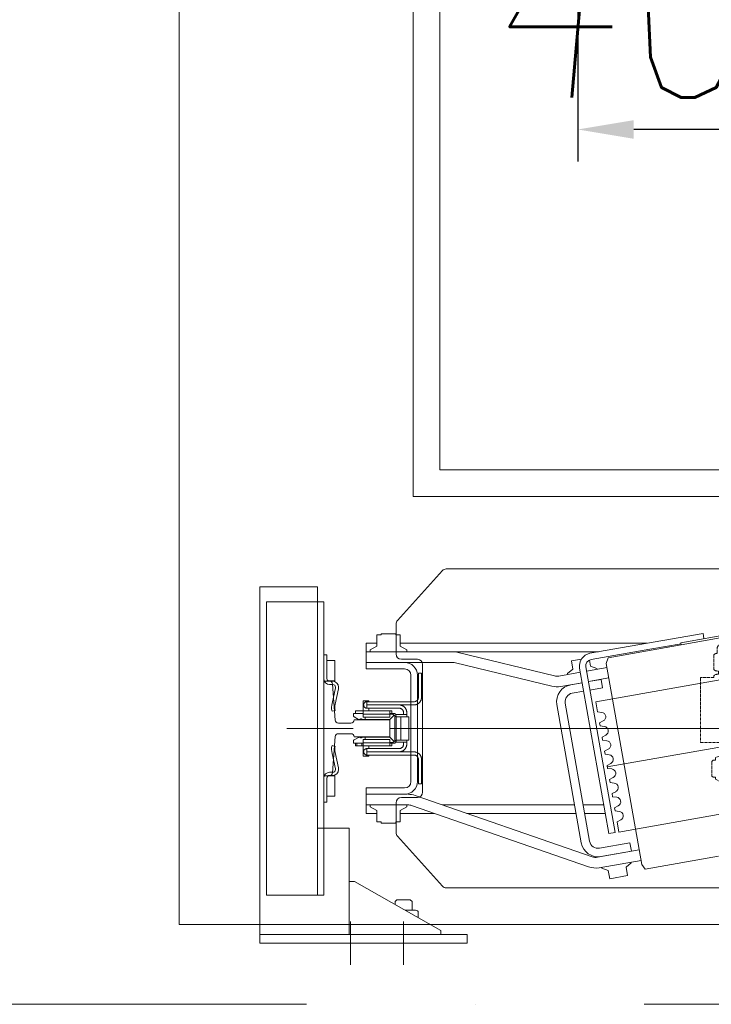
# Model space of a CAD drawing. Header units: millimetres. Extents: x 213386 to 459888, y 74252 to 208052.
# Tile 122 of 256: x 387727 to 388377, y 157332 to 158258. Entities that reach past the tile are written whole.
import ezdxf

# ---------------------------------------------------------------- set-up
doc = ezdxf.new("R2010")
doc.units = ezdxf.units.MM
doc.linetypes.add('ACAD_ISO02W100', pattern=[15, 12, -3])
doc.linetypes.add('ČERCHOVANÁ', pattern=[25.4, 12.7, -6.35, 0, -6.35])
doc.layers.get('Defpoints').update_dxf_attribs({"color": 255, "lineweight": 0})
for name, color, linetype, lineweight in [('DASH_25', 255, 'ACAD_ISO02W100', 0), ('NOVÁ TENKÁ', 255, 'Continuous', 0), ('OSY', 255, 'Continuous', 0), ('ŽB', 255, 'Continuous', 0)]:
    doc.layers.add(name, color=color, linetype=linetype, lineweight=lineweight)
doc.layers.add('DIM_COMP_AUX', color=255, linetype='Continuous', lineweight=0, plot=False)
doc.styles.add('ROMANS', font='romans.shx', dxfattribs={"width": 0.75, "oblique": 5, "height": 200})
doc.dimstyles.new('KONE_mm', dxfattribs={"dimscale": 15, "dimtxt": 3.5, "dimasz": 3.5, "dimexe": 2, "dimexo": 0, "dimgap": 2, "dimtad": 1, "dimdec": 0, "dimrnd": 0.01, "dimzin": 0, "dimdsep": 46, "dimtxsty": 'ROMANS', "dimsah": 1, "dimcen": 0, "dimclrd": 256, "dimclre": 256, "dimclrt": 256, "dimadec": 1, "dimazin": 3, "dimtfac": 1, "dimtdec": 0, "dimtmove": 0, "dimatfit": 3, "dimfxl": 1, "dimtolj": 1, "dimtzin": 0, "dimarcsym": 0})

# ---------------------------------------------------------------- blocks, each defined once
blk = doc.blocks.new('MX20_Planview')
at = {"layer": 'DASH_25', "ltscale": 0.25}
for p, q in [((58.22, 667.01), (58.22, 679.77)), ((58.22, 679.77), (119.22, 679.77)), ((119.22, 679.77), (119.22, 626.77)), ((36.62, 667.01), (50.86, 667.01)), ((56.36, 667.01), (58.22, 667.01)), ((136, 667.74), (137.2, 668.94)), ((136, 665.71), (136, 667.74)), ((137.2, 668.94), (150.8, 668.94)), ((150.8, 668.94), (152, 667.74)), ((152, 667.74), (152, 665.71)), ((26.94, 659.85), (26.94, 646.69)), ((35.42, 664.05), (31.14, 664.05)), ((55.16, 662.65), (52.06, 662.65)), ((130.14, 660.67), (132, 661.74)), ((130.14, 648.02), (130.14, 660.67)), ((132, 661.74), (133.59, 665.71)), ((133.59, 665.71), (136, 665.71)), ((152, 665.71), (153.61, 665.71)), ((153.61, 665.71), (156, 661.74)), ((156, 661.74), (157.86, 660.67)), ((157.86, 660.67), (157.86, 648.02)), ((207.3, 664.74), (213.81, 664.77)), ((209.91, 640.94), (207.3, 664.74)), ((216.81, 637.28), (213.81, 664.77)), ((35.42, 642.49), (31.14, 642.49)), ((36.62, 639.53), (50.86, 639.53)), ((55.16, 643.89), (52.06, 643.89)), ((56.36, 639.53), (58.22, 639.53)), ((58.22, 626.77), (58.22, 639.53)), ((122, 646.94), (121.5, 646.44)), ((121.5, 646.44), (121.5, 641.44)), ((121.5, 641.44), (122, 640.94)), ((132, 646.94), (122, 646.94)), ((122, 640.94), (122.65, 640.94)), ((122.65, 640.94), (122.58, 640.94)), ((122.65, 630.94), (122.65, 640.94)), ((132, 646.94), (130.14, 648.02)), ((157.86, 648.02), (156, 646.94)), ((156, 646.94), (166, 646.94)), ((166, 646.94), (166.5, 646.44)), ((166.5, 641.44), (166, 640.94)), ((209.91, 640.94), (166, 640.94)), ((166.5, 646.44), (166.5, 641.44)), ((121.39, 630.94), (121.2, 622.63)), ((121.39, 630.94), (122.65, 630.94)), ((122.65, 630.94), (122.58, 630.94)), ((240.03, 600.58), (216.81, 637.28)), ((85.01, 626.77), (58.22, 626.77)), ((85.01, 626.77), (85.01, 608.94)), ((115.71, 626.77), (115.71, 611.82)), ((119.22, 626.77), (115.71, 626.77)), ((42, 608.94), (85.01, 608.94)), ((42, 608.94), (42, 601.25)), ((27.95, 548.94), (29.08, 581.31)), ((260.05, 548.94), (258.92, 581.31)), ((260.05, 548.94), (258.92, 581.31)), ((26.5, 548.94), (27.95, 548.94)), ((26.5, 543.5), (26.5, 548.94)), ((261.5, 548.94), (260.05, 548.94)), ((261.5, 548.94), (260.05, 548.94)), ((261.5, 543.5), (261.5, 548.94)), ((14.25, 543.5), (26.5, 543.5)), ((14.25, 493.5), (14.25, 543.5)), ((261.5, 543.5), (268, 543.5)), ((268, -543.5), (268, 543.5)), ((14.25, 493.5), (35.1, 492.94)), ((35.1, 476.71), (35.1, 492.94)), ((47.1, 476.21), (35.6, 476.21)), ((47.1, 473.21), (47.1, 476.21)), ((50.02, 473.21), (47.1, 473.21)), ((50.02, 473.21), (50.02, 471.22)), ((13.84, 423.43), (-37.67, 379.54)), ((-55.94, 233.58), (-55.94, 345.96)), ((-27.63, 164), (-52.19, 216.67)), ((-30.54, 163.5), (-30.54, 151.5)), ((-27.63, 164), (-30.04, 164)), ((-22.54, 161.5), (-22.54, 161.5)), ((-30.04, 151), (-22.54, 151)), ((-22.54, 153.5), (-22.54, 153.5)), ((-22.54, 151), (-22.54, 149)), ((-22.54, 149), (-21.79, 149)), ((-20.94, 99.71), (-20.94, 140.78)), ((-20.94, 101.71), (-20.94, 99.71)), ((-10.94, 89.71), (0, 89.71)), ((0, -89.71), (0, 89.71)), ((-10.94, -89.71), (0, -89.71)), ((-20.94, -101.71), (-20.94, -99.71)), ((-20.94, -99.71), (-20.94, -140.78)), ((-30.54, -163.5), (-30.54, -151.5)), ((-30.04, -151), (-22.54, -151)), ((-22.54, -149), (-21.79, -149)), ((-22.54, -151), (-22.54, -149)), ((-27.63, -164), (-52.19, -216.67)), ((-27.63, -164), (-30.04, -164)), ((-55.94, -233.58), (-55.94, -345.96)), ((13.84, -423.43), (-37.67, -379.54)), ((50.02, -473.21), (50.02, -471.22)), ((35.02, -492.94), (35.02, -476.71)), ((35.52, -476.21), (47.02, -476.21)), ((47.02, -473.21), (50.02, -473.21)), ((47.02, -473.21), (47.02, -476.21)), ((14.25, -493.5), (35.02, -492.94)), ((14.25, -543.5), (14.25, -493.5)), ((14.25, -543.5), (26.5, -543.5)), ((26.5, -543.5), (26.5, -548.94)), ((261.5, -543.5), (261.5, -548.94)), ((261.5, -543.5), (268, -543.5)), ((26.5, -548.94), (27.95, -548.94)), ((27.95, -548.94), (29.08, -581.31)), ((260.05, -548.94), (258.92, -581.31)), ((260.05, -548.94), (258.92, -581.31)), ((261.5, -548.94), (260.05, -548.94)), ((261.5, -548.94), (260.05, -548.94)), ((42, -608.94), (42, -601.25)), ((245.12, -599.63), (238.07, -601.92)), ((42, -608.94), (85.01, -608.94)), ((85.01, -613.07), (85.01, -608.94)), ((85.01, -626.77), (85.01, -608.94)), ((236, -627.94), (236, -604.77)), ((238.04, -601.93), (238.04, -601.93)), ((58.22, -626.77), (58.22, -639.53)), ((85.01, -626.77), (58.22, -626.77)), ((121.3, -626.77), (119.22, -626.77)), ((119.22, -679.77), (119.22, -626.77)), ((121.39, -630.94), (121.3, -626.77)), ((224, -625.92), (217.44, -636.29)), ((236, -627.94), (226, -627.94)), ((236, -627.94), (226, -627.94)), ((122.58, -630.94), (121.39, -630.94)), ((122.58, -630.94), (122.58, -640.94)), ((26.94, -646.69), (26.94, -659.85)), ((35.42, -642.49), (31.14, -642.49)), ((36.62, -639.53), (50.86, -639.53)), ((55.16, -643.89), (52.06, -643.89)), ((56.36, -639.53), (58.22, -639.53)), ((121.5, -641.44), (122, -640.94)), ((121.5, -646.44), (121.5, -641.44)), ((122, -646.94), (121.5, -646.44)), ((122.58, -640.94), (122, -640.94)), ((132, -646.94), (122, -646.94)), ((132, -646.94), (130.14, -648.02)), ((132, -646.94), (130.14, -648.02)), ((132, -646.94), (130.14, -648.02)), ((132, -646.94), (130.14, -648.02)), ((132, -646.94), (130.14, -648.02)), ((132, -646.94), (130.14, -648.02)), ((132, -646.94), (130.14, -648.02)), ((130.14, -648.02), (130.14, -660.67)), ((130.14, -648.02), (130.14, -660.67)), ((130.14, -648.02), (130.14, -660.67)), ((130.14, -648.02), (130.14, -660.67)), ((130.14, -648.02), (130.14, -660.67)), ((130.14, -648.02), (130.14, -660.67)), ((130.14, -648.02), (130.14, -660.67)), ((157.86, -648.02), (156, -646.94)), ((156, -646.94), (165.65, -646.94)), ((157.86, -648.02), (156, -646.94)), ((157.86, -648.02), (156, -646.94)), ((157.86, -648.02), (156, -646.94)), ((157.86, -648.02), (156, -646.94)), ((157.86, -660.67), (157.86, -648.02)), ((157.86, -660.67), (157.86, -648.02)), ((157.86, -660.67), (157.86, -648.02)), ((157.86, -660.67), (157.86, -648.02)), ((157.86, -660.67), (157.86, -648.02)), ((166.5, -641.44), (166, -640.94)), ((208.99, -640.94), (166, -640.94)), ((166, -646.94), (166.5, -646.44)), ((166.5, -646.44), (166.5, -641.44)), ((35.42, -664.05), (31.14, -664.05)), ((55.16, -662.65), (52.06, -662.65)), ((130.14, -660.67), (132, -661.74)), ((130.14, -660.67), (132, -661.74)), ((130.14, -660.67), (132, -661.74)), ((130.14, -660.67), (132, -661.74)), ((130.14, -660.67), (132, -661.74)), ((130.14, -660.67), (132, -661.74)), ((130.14, -660.67), (132, -661.74)), ((132, -661.74), (133.59, -665.71)), ((132, -661.74), (133.59, -665.71)), ((132, -661.74), (133.59, -665.71)), ((132, -661.74), (133.59, -665.71)), ((132, -661.74), (133.59, -665.71)), ((132, -661.74), (133.59, -665.71)), ((132, -661.74), (133.59, -665.71)), ((133.59, -665.71), (136, -665.71)), ((133.59, -665.71), (136, -665.71)), ((133.59, -665.71), (136, -665.71)), ((133.59, -665.71), (136, -665.71)), ((133.59, -665.71), (136, -665.71)), ((133.59, -665.71), (136, -665.71)), ((133.59, -665.71), (136, -665.71)), ((136, -665.71), (136, -667.74)), ((136, -665.71), (136, -667.74)), ((136, -665.71), (136, -667.74)), ((136, -665.71), (136, -667.74)), ((136, -665.71), (136, -667.74)), ((136, -665.71), (136, -667.74)), ((152, -665.71), (153.61, -665.71)), ((152, -667.74), (152, -665.71)), ((152, -667.74), (152, -665.71)), ((152, -667.74), (152, -665.71)), ((152, -667.74), (152, -665.71)), ((152, -667.74), (152, -665.71)), ((152, -665.71), (153.61, -665.71)), ((152, -665.71), (153.61, -665.71)), ((152, -665.71), (153.61, -665.71)), ((152, -665.71), (153.61, -665.71)), ((153.61, -665.71), (156, -661.74)), ((153.61, -665.71), (156, -661.74)), ((153.61, -665.71), (156, -661.74)), ((153.61, -665.71), (156, -661.74)), ((153.61, -665.71), (156, -661.74)), ((156, -661.74), (157.86, -660.67)), ((156, -661.74), (157.86, -660.67)), ((156, -661.74), (157.86, -660.67)), ((156, -661.74), (157.86, -660.67)), ((156, -661.74), (157.86, -660.67)), ((36.62, -667.01), (50.86, -667.01)), ((56.36, -667.01), (58.22, -667.01)), ((58.22, -667.01), (58.22, -679.77)), ((136, -667.74), (137.2, -668.94)), ((136, -667.74), (137.2, -668.94)), ((136, -667.74), (137.2, -668.94)), ((136, -667.74), (137.2, -668.94)), ((136, -667.74), (137.2, -668.94)), ((136, -667.74), (137.2, -668.94)), ((137.2, -668.94), (150.8, -668.94)), ((137.2, -668.94), (150.8, -668.94)), ((137.2, -668.94), (150.8, -668.94)), ((137.2, -668.94), (150.8, -668.94)), ((137.2, -668.94), (150.8, -668.94)), ((137.2, -668.94), (139.4, -668.94)), ((150.8, -668.94), (152, -667.74)), ((150.8, -668.94), (152, -667.74)), ((150.8, -668.94), (152, -667.74)), ((150.8, -668.94), (152, -667.74)), ((150.8, -668.94), (152, -667.74)), ((58.22, -679.77), (119.22, -679.77))]:
    blk.add_line(p, q, dxfattribs=at)
for centre, radius, start, end in [((40.59, 663.58), 5.25, 139.11761, 174.81528), ((46.89, 663.58), 5.25, 349.84147, 40.88239), ((60.33, 663.58), 5.25, 139.11761, 190.15853), ((31.14, 659.85), 4.2, 90, 180), ((31.14, 646.69), 4.2, 180, 270), ((40.59, 642.97), 5.25, 185.18472, 220.88239), ((46.89, 642.97), 5.25, 319.11761, 10.15853), ((60.33, 642.97), 5.25, 169.84147, 220.88239), ((107.21, 622.94), 14, 307.39164, 360), ((49.07, 580.61), 20, 117.19865, 178), ((39, 601.25), 3, 288.03429, 360), ((238.93, 580.61), 20, 2, 86.84122), ((35.6, 476.71), 0.5, 180, 270), ((-77.38, 530.07), 140.33, 310.54203, 335.20761), ((-15.94, 345.96), 40, 122.89816, 180), ((-15.94, 233.58), 40, 180, 205), ((-30.04, 163.5), 0.5, 90, 180), ((-30.04, 151.5), 0.5, 180, 270), ((-60.94, 140.78), 40, 0, 11.85223), ((-10.94, 99.71), 10, 180, 270), ((-10.94, -99.71), 10, 90, 180), ((-60.94, -140.78), 40, 348.14777, 0), ((-30.04, -151.5), 0.5, 90, 180), ((-30.04, -163.5), 0.5, 180, 270), ((-15.94, -233.58), 40, 155, 180), ((-15.94, -345.96), 40, 180, 237.10184), ((-77.38, -530.07), 140.33, 24.79239, 49.45797), ((35.52, -476.71), 0.5, 90, 180), ((49.07, -580.61), 20, 182, 242.80135), ((238.93, -580.61), 20, 288.03429, 358), ((238.93, -580.61), 20, 288.03429, 358), ((39, -601.25), 3, 360, 71.96571), ((239, -604.77), 3, 108.03429, 180), ((226, -625.94), 2, 179.41992, 270), ((208.99, -630.94), 10, 270, 327.68631), ((31.14, -646.69), 4.2, 90, 180), ((40.59, -642.97), 5.25, 139.11761, 174.81528), ((46.89, -642.97), 5.25, 349.84147, 40.88239), ((60.33, -642.97), 5.25, 139.11761, 190.15853), ((31.14, -659.85), 4.2, 180, 270), ((40.59, -663.58), 5.25, 185.18472, 220.88239), ((46.89, -663.58), 5.25, 319.11761, 10.15853), ((60.33, -663.58), 5.25, 169.84147, 220.88239)]:
    blk.add_arc(centre, radius, start, end, dxfattribs=at)
blk = doc.blocks.new('*D978')
at = {"layer": 'Defpoints', "color": 0, "transparency": 16777216}
for p in [(-429.76, 1725), (-300, 1725), (-300, 1325)]:
    blk.add_point(p, dxfattribs=at)
at = {"layer": 'DIM_COMP_AUX', "lineweight": -2, "transparency": 16777216}
for p, q in [((-300, 1725), (-459.76, 1725)), ((-429.76, 1377.5), (-429.76, 1672.5)), ((-300, 1325), (-459.76, 1325))]:
    blk.add_line(p, q, dxfattribs=at)
at = {"layer": 'DIM_COMP_AUX', "transparency": 16777216}
for points in [[(-421.01, 1672.5), (-438.51, 1672.5), (-429.76, 1725)], [(-421.01, 1377.5), (-438.51, 1377.5), (-429.76, 1325)]]:
    blk.add_solid(points, dxfattribs=at)
at = {"layer": 'DIM_COMP_AUX', "transparency": 16777216, "insert": (-299.76, 1525), "char_height": 200, "attachment_point": 5, "rotation": 270, "style": 'ROMANS'}
blk.add_mtext('\\A1;400.0', dxfattribs=at)
blk = doc.blocks.new('10020_Elevator_0')
at = {"layer": 'NOVÁ TENKÁ'}
for p, q in [((-1195, 2024), (-1195, 1829)), ((-1195, 2024), (-1187, 2024)), ((-1187, 2024), (-1187, 1940)), ((-1187, 2024), (-860, 2024)), ((-1187, 2024), (-1187, 1884)), ((-860, 2018), (-860, 2024)), ((-873.99, 2018), (-1149.99, 2018)), ((-1149.99, 2018), (-1149.99, 1964)), ((-873.99, 1964), (-873.99, 2018)), ((-860, 2018), (-860, 1970)), ((-993, 1936.41), (-993, 1998.61)), ((-873.99, 1970), (-1149.99, 1970)), ((-873.99, 1964), (-1149.99, 1964)), ((-1087, 1940), (-1087, 1970)), ((-860, 1970), (-1087, 1970)), ((-923.99, 1970), (-1071.99, 1970)), ((-1062.24, 1961), (-1062.24, 1964)), ((-923.74, 1961), (-923.74, 1964)), ((-1062.24, 1961), (-1039.74, 1961)), ((-1039.74, 1961), (-1056.74, 1961)), ((-1056.74, 1961), (-1056.74, 1953.58)), ((-1037.74, 1953.58), (-1037.74, 1960)), ((-1037.24, 1958.5), (-1037.24, 1955.5)), ((-1034.24, 1958.5), (-1034.24, 1955.5)), ((-1031.01, 1953.11), (-1016.53, 1956.16)), ((-1009.24, 1956.24), (-1009.92, 1953.31)), ((-976.74, 1956.24), (-976.07, 1953.31)), ((-954.97, 1953.11), (-969.45, 1956.16)), ((-951.74, 1958.5), (-951.74, 1955.5)), ((-948.74, 1958.5), (-948.74, 1955.5)), ((-948.24, 1953.58), (-948.24, 1960)), ((-923.74, 1961), (-946.24, 1961)), ((-946.24, 1961), (-929.24, 1961)), ((-929.24, 1961), (-929.24, 1953.58)), ((-1056.74, 1953.58), (-1047.24, 1953.58)), ((-1047.24, 1953.58), (-1037.74, 1953.58)), ((-1030.14, 1950.24), (-1015.66, 1953.29)), ((-955.85, 1950.24), (-970.33, 1953.29)), ((-938.74, 1953.58), (-948.24, 1953.58)), ((-929.24, 1953.58), (-938.74, 1953.58)), ((-1174.62, 1939), (-1215.38, 1939)), ((-1187, 1940), (-1137, 1940)), ((-1137, 1940), (-1087, 1940)), ((-1137, 1935), (-1137, 1939.81)), ((-1137, 1935), (-1183, 1854)), ((-1065, 1924), (-1073, 1924)), ((-1073, 1924), (-1073, 1914)), ((-1070.33, 1914), (-1066.72, 1920.25)), ((-1066.72, 1920.25), (-1065, 1920.25)), ((-1065, 1924), (-1049, 1924)), ((-1065, 1924), (-1065, 1884.68)), ((-1055, 1924), (-1055, 1888)), ((-1049, 1924), (-1049, 1888)), ((-921, 1924), (-937, 1924)), ((-937, 1888), (-937, 1924)), ((-931, 1888), (-931, 1924)), ((-931, 1888), (-931, 1924)), ((-921, 1924), (-913, 1924)), ((-921, 1705.61), (-921, 1924)), ((-921, 1924), (-921, 1842.4)), ((-919.28, 1920.25), (-921, 1920.25)), ((-915.67, 1914), (-919.28, 1920.25)), ((-913, 1914), (-913, 1924)), ((-1081, 1909.92), (-1082, 1909.92)), ((-1082, 1896.08), (-1082, 1909.92)), ((-1070.33, 1914), (-1081, 1914)), ((-1081, 1909.92), (-1081, 1914)), ((-905, 1914), (-915.67, 1914)), ((-905, 1909.92), (-905, 1914)), ((-905, 1909.92), (-904, 1909.92)), ((-904, 1896.08), (-904, 1909.92)), ((-1155.75, 1897), (-1158.58, 1897)), ((-1154.15, 1895.4), (-1155.75, 1897)), ((-1154.15, 1889), (-1154.15, 1895.4)), ((-1094.43, 1894.72), (-1141.34, 1852.49)), ((-1091.08, 1896), (-1063, 1896)), ((-1081, 1896.08), (-1082, 1896.08)), ((-1081, 1892), (-1081, 1896.08)), ((-1081, 1892), (-1070.33, 1892)), ((-1073, 1859.91), (-1073, 1892)), ((-1070.33, 1892), (-1066.72, 1885.75)), ((-1058, 1891), (-1058, 1876)), ((-928, 1876), (-928, 1891)), ((-923, 1896), (-894.92, 1896)), ((-915.67, 1892), (-919.28, 1885.75)), ((-905, 1892), (-915.67, 1892)), ((-913, 1660.24), (-913, 1892)), ((-905, 1896.08), (-904, 1896.08)), ((-905, 1896.08), (-905, 1892)), ((-844.66, 1852.49), (-891.57, 1894.72)), ((-1174.62, 1889), (-1215.38, 1889)), ((-1187, 1884), (-1187, 1829)), ((-1164, 1881), (-1164, 1887.46)), ((-1164, 1881), (-1155.75, 1881)), ((-1164, 1878.61), (-1164, 1881)), ((-1155.75, 1881), (-1154.15, 1882.6)), ((-1154.15, 1882.6), (-1154.15, 1889)), ((-1065.55, 1881.41), (-1123.25, 1714.91)), ((-1066.72, 1885.75), (-1065, 1885.75)), ((-1043, 1882), (-993, 1882)), ((-993, 1882), (-943, 1882)), ((-931, 1888), (-931, 1842.4)), ((-919.28, 1885.75), (-921, 1885.75)), ((775, 1880), (-775, 1880)), ((-775, 1880), (-775, 205)), ((-1170.99, 1875.14), (-1165.29, 1875.14)), ((-1056.1, 1878.13), (-1113.8, 1711.63)), ((-933, 1871), (-1053, 1871)), ((-1043, 1876), (-993, 1876)), ((-993, 1876), (-943, 1876)), ((-1065, 1852.46), (-1065, 1728.08)), ((750, 1855), (-750, 1855)), ((-750, 1855), (-750, 205)), ((-1143, 1848.77), (-1143, 1135.23)), ((-843, 1135.23), (-843, 1848.77)), ((-931.28, 1840.03), (-953.32, 1749.4)), ((-921.57, 1837.67), (-943.6, 1747.04)), ((-1195, 1829), (-1187, 1829)), ((-1073, 1829.37), (-1073, 1726.67)), ((-970.55, 1744.74), (-1100.54, 1721.82)), ((-950.01, 1720.94), (-953.58, 1741.2)), ((-940.16, 1722.68), (-943.74, 1742.94)), ((-969.16, 1736.86), (-1099.15, 1713.94)), ((-950.1, 1720.93), (-952.01, 1731.76)), ((-942.25, 1734.5), (-941.52, 1734.62)), ((-941.52, 1734.62), (-937.44, 1729.76)), ((-1091.91, 1695.92), (-936.31, 1723.36)), ((-957.98, 1719.54), (-959.89, 1730.37)), ((-950.63, 1723.93), (-950.54, 1723.95)), ((-929.56, 1731.15), (-937.44, 1729.76)), ((-929.56, 1731.15), (-927.9, 1721.72)), ((-1090.87, 1690.01), (-935.27, 1717.45)), ((-1073, 1718.55), (-1073, 1699.26)), ((-1065, 1719.96), (-1065, 1700.67)), ((-954.85, 1701.81), (-956.94, 1713.63)), ((-949.06, 1715.02), (-946.98, 1703.2)), ((-945.58, 1695.83), (-948.97, 1715.03)), ((-948.88, 1713.98), (-948.79, 1714)), ((-935.74, 1697.57), (-939.12, 1716.77)), ((-934.49, 1713.02), (-928.78, 1714.03)), ((-922.41, 1713.62), (-903.66, 1607.27)), ((-1124.05, 1704.89), (-1117.12, 1665.58)), ((-1114.2, 1706.62), (-1107.27, 1667.32)), ((-1105.64, 1704.67), (-1100.61, 1676.11)), ((-991.26, 1700.17), (-990.74, 1704.11)), ((-987.88, 1704.62), (-990.74, 1704.11)), ((-987.88, 1704.62), (-986.04, 1701.09)), ((-977.97, 1702.51), (-977.45, 1706.46)), ((-967.89, 1708.14), (-977.45, 1706.46)), ((-895.48, 1297.48), (-967.89, 1708.14)), ((-937.39, 1706.92), (-936.66, 1707.05)), ((-934.49, 1713.02), (-936.66, 1707.05)), ((-928.32, 1712.58), (-918.6, 1657.43)), ((-1126.53, 1696.42), (-1134.4, 1695.03)), ((-1131.45, 1678.29), (-1134.4, 1695.03)), ((-1124.35, 1702.39), (-1126.53, 1696.42)), ((-1124.35, 1702.39), (-1123.63, 1702.51)), ((-1120.97, 1664.91), (-931.89, 1698.25)), ((-1108.48, 1674.72), (-1113.52, 1703.28)), ((-1091.91, 1695.92), (-1090.87, 1690.01)), ((-1044.44, 1690.79), (-1043.92, 1694.74)), ((-1041.06, 1695.24), (-1043.92, 1694.74)), ((-1041.06, 1695.24), (-1039.22, 1691.71)), ((-1031.15, 1693.14), (-1030.63, 1697.08)), ((-1027.76, 1697.58), (-1030.63, 1697.08)), ((-1027.76, 1697.58), (-1025.93, 1694.06)), ((-1017.85, 1695.48), (-1017.33, 1699.42)), ((-1014.47, 1699.93), (-1017.33, 1699.42)), ((-1014.47, 1699.93), (-1012.63, 1696.4)), ((-1004.56, 1697.83), (-1004.04, 1701.77)), ((-1001.17, 1702.27), (-1004.04, 1701.77)), ((-1001.17, 1702.27), (-999.34, 1698.75)), ((-954.85, 1701.81), (-946.98, 1703.2)), ((-931.89, 1698.25), (-926.53, 1696.65)), ((-926.53, 1696.65), (-914.37, 1627.72)), ((-1110.47, 1685.49), (-1110.38, 1685.5)), ((-1080.94, 1688.21), (-1090.5, 1686.52)), ((-1018.09, 1275.86), (-1090.5, 1686.52)), ((-1080.94, 1688.21), (-1079.11, 1684.68)), ((-1071.03, 1686.1), (-1070.51, 1690.05)), ((-1067.65, 1690.55), (-1070.51, 1690.05)), ((-1067.65, 1690.55), (-1065.81, 1687.02)), ((-1057.74, 1688.45), (-1057.22, 1692.39)), ((-1054.35, 1692.9), (-1057.22, 1692.39)), ((-1054.35, 1692.9), (-1052.52, 1689.37)), ((-1123.57, 1679.68), (-1131.45, 1678.29)), ((-1123.57, 1679.68), (-1119.49, 1674.81)), ((-1100.61, 1676.11), (-1108.48, 1674.72)), ((-1119.49, 1674.81), (-1118.77, 1674.94)), ((-1125.46, 1661.58), (-1120.97, 1664.91)), ((-1113.3, 1592.64), (-1125.46, 1661.58)), ((-918.6, 1657.43), (-913.39, 1627.89)), ((-912.4, 1628.06), (-914.37, 1627.72)), ((-914.37, 1627.72), (-872.7, 1391.36)), ((-912.4, 1628.06), (-870.73, 1391.71)), ((-903.66, 1607.27), (-908.58, 1606.4))]:
    blk.add_line(p, q, dxfattribs=at)
at = {"layer": 'NOVÁ TENKÁ', "ltscale": 3}
for p, q in [((-948.5, 1964), (-1037.5, 1964)), ((-1037.5, 1964), (-1037.5, 1958.78)), ((-948.5, 1958.78), (-948.5, 1964)), ((-1034.72, 1955.79), (-1000.77, 1953.21)), ((-985.22, 1953.21), (-951.27, 1955.79)), ((-998, 1950.22), (-998, 1938.4)), ((-988, 1938.4), (-988, 1950.22)), ((-1000.94, 1935.4), (-1000.94, 1935.4)), ((-1000.94, 1935.4), (-1000.94, 1902)), ((-985.06, 1902), (-985.06, 1935.4)), ((-985.06, 1935.4), (-985.06, 1935.4)), ((-1000.94, 1902), (-985.06, 1902))]:
    blk.add_line(p, q, dxfattribs=at)
at = {"layer": 'NOVÁ TENKÁ', "ltscale": 0.33}
for p, q in [((-993, 1902), (-993, 1082)), ((-956.78, 1286.67), (-1029.2, 1697.33))]:
    blk.add_line(p, q, dxfattribs=at)
at = {"layer": 'NOVÁ TENKÁ'}
for points in [[(-1187, 1950), (-1187, 1854), (-1183, 1854)], [(-1006.98, 1936.05), (-1004.6, 1936.05)], [(-1006.98, 1936.05), (-1006.98, 1934.02)], [(-1003.72, 1935.52), (-1003.89, 1935.7), (-1004.07, 1935.87), (-1004.34, 1935.96), (-1004.6, 1936.05)], [(-1003.72, 1935.52), (-1001.42, 1931.29)], [(-984.66, 1931.29), (-982.28, 1935.52)], [(-981.4, 1936.05), (-981.66, 1935.96), (-981.93, 1935.87), (-982.11, 1935.7), (-982.28, 1935.52)], [(-981.4, 1936.05), (-979.02, 1936.05)], [(-979.02, 1936.05), (-979.02, 1934.02)], [(-1003.54, 1927.05), (-1018.98, 1927.05)], [(-1018.98, 1927.05), (-1018.98, 1921.49)], [(-1015.1, 1926.52), (-1015.36, 1926.52), (-1015.71, 1926.43), (-1015.98, 1926.43), (-1016.24, 1926.26), (-1016.51, 1926.17), (-1016.77, 1925.99), (-1017.04, 1925.82), (-1017.21, 1925.64), (-1017.39, 1925.46), (-1017.57, 1925.2), (-1017.74, 1924.93), (-1017.83, 1924.67), (-1018.01, 1924.41), (-1018.01, 1924.05), (-1018.1, 1923.79), (-1018.1, 1923.52)], [(-1012.01, 1923.52), (-1012.01, 1923.79), (-1012.1, 1924.05), (-1012.19, 1924.41), (-1012.27, 1924.67), (-1012.36, 1924.93), (-1012.54, 1925.2), (-1012.72, 1925.46), (-1012.89, 1925.64), (-1013.16, 1925.82), (-1013.33, 1925.99), (-1013.6, 1926.17), (-1013.86, 1926.26), (-1014.13, 1926.43), (-1014.48, 1926.43), (-1014.74, 1926.52), (-1015.1, 1926.52)], [(-1009.54, 1934.02), (-1006.98, 1934.02)], [(-1009.54, 1927.05), (-1009.54, 1934.02)], [(-1009.54, 1932.96), (-1006.98, 1932.96)], [(-1009.54, 1928.11), (-1006.98, 1928.11)], [(-1009.54, 1902), (-1009.54, 1927.05)], [(-1006.98, 1934.02), (-1006.98, 1927.05)], [(-1006.45, 1902), (-1006.45, 1927.05)], [(-1003.54, 1927.05), (-1003.54, 1902)], [(-1002.04, 1928.99), (-1001.95, 1929.35), (-1001.69, 1929.61)], [(-1001.69, 1928.37), (-1001.95, 1928.73), (-1002.04, 1928.99)], [(-1001.69, 1929.61), (-1001.51, 1929.79), (-1001.34, 1929.96), (-1001.25, 1930.23), (-1001.25, 1930.49)], [(-1001.25, 1927.58), (-1001.25, 1927.85), (-1001.34, 1928.02), (-1001.51, 1928.29), (-1001.69, 1928.37)], [(-1001.25, 1930.76), (-1001.25, 1931.02), (-1001.42, 1931.29)], [(-1001.25, 1930.76), (-1001.25, 1930.49)], [(-1001.25, 1927.58), (-1001.25, 1902)], [(-984.66, 1931.29), (-984.75, 1931.02), (-984.75, 1930.76)], [(-984.75, 1930.49), (-984.75, 1930.76)], [(-984.75, 1930.49), (-984.75, 1930.23), (-984.66, 1929.96), (-984.49, 1929.79), (-984.31, 1929.61)], [(-984.31, 1928.37), (-984.49, 1928.29), (-984.66, 1928.02), (-984.75, 1927.85), (-984.75, 1927.58)], [(-984.75, 1902), (-984.75, 1927.58)], [(-984.05, 1928.99), (-984.13, 1929.35), (-984.31, 1929.61)], [(-984.31, 1928.37), (-984.13, 1928.73), (-984.05, 1928.99)], [(-982.55, 1927.05), (-967.02, 1927.05)], [(-982.55, 1902), (-982.55, 1927.05)], [(-979.64, 1927.05), (-979.64, 1902)], [(-979.02, 1934.02), (-976.46, 1934.02)], [(-979.02, 1927.05), (-979.02, 1934.02)], [(-976.46, 1934.02), (-976.46, 1927.05)], [(-976.46, 1927.05), (-976.46, 1902)], [(-970.99, 1926.52), (-971.26, 1926.52), (-971.61, 1926.43), (-971.87, 1926.43), (-972.14, 1926.26), (-972.4, 1926.17), (-972.67, 1925.99), (-972.93, 1925.82), (-973.11, 1925.64), (-973.28, 1925.46), (-973.46, 1925.2), (-973.64, 1924.93), (-973.73, 1924.67), (-973.9, 1924.41), (-973.9, 1924.05), (-973.99, 1923.79), (-973.99, 1923.52)], [(-967.9, 1923.52), (-967.9, 1923.79), (-967.99, 1924.05), (-968.08, 1924.41), (-968.17, 1924.67), (-968.26, 1924.93), (-968.43, 1925.2), (-968.61, 1925.46), (-968.79, 1925.64), (-969.05, 1925.82), (-969.23, 1925.99), (-969.49, 1926.17), (-969.76, 1926.26), (-970.02, 1926.43), (-970.37, 1926.43), (-970.64, 1926.52), (-970.99, 1926.52)], [(-967.02, 1921.49), (-967.02, 1927.05)], [(-1018.98, 1921.49), (-1018.1, 1921.49)], [(-1015.1, 1923.52), (-1018.1, 1923.52)], [(-1018.1, 1923.52), (-1018.1, 1879.07)], [(-1015.1, 1923.52), (-1015.1, 1879.07)], [(-1015.01, 1923.52), (-1015.1, 1923.52)], [(-1015.1, 1923.52), (-1015.1, 1923.52)], [(-1015.1, 1921.49), (-1015.01, 1921.49)], [(-1015.01, 1923.52), (-1012.01, 1923.52)], [(-1015.01, 1893), (-1015.01, 1923.52)], [(-1012.01, 1893), (-1012.01, 1923.52)], [(-1012.01, 1921.49), (-1009.54, 1921.49)], [(-1001.25, 1925.02), (-1003.54, 1925.02)], [(-982.55, 1925.02), (-984.75, 1925.02)], [(-976.46, 1921.49), (-973.99, 1921.49)], [(-973.99, 1923.52), (-973.99, 1893)], [(-970.99, 1923.52), (-973.99, 1923.52)], [(-970.99, 1923.52), (-970.99, 1893)], [(-970.9, 1923.52), (-970.99, 1923.52)], [(-970.99, 1923.52), (-970.99, 1923.52)], [(-970.99, 1921.49), (-970.9, 1921.49)], [(-970.9, 1879.07), (-970.9, 1923.52)], [(-970.9, 1923.52), (-967.9, 1923.52)], [(-967.9, 1879.07), (-967.9, 1923.52)], [(-967.9, 1921.49), (-967.02, 1921.49)], [(-1003.54, 1902), (-1009.54, 1902)], [(-1009.54, 1900.06), (-1009.54, 1902)], [(-1009.54, 1900.06), (-1006.98, 1900.06)], [(-1006.98, 1902), (-1006.98, 1900.06)], [(-1006.98, 1898.03), (-1006.98, 1900.06)], [(-1006.98, 1900.06), (-1003.98, 1896)], [(-1006.28, 1899), (-1006.28, 1902)], [(-1005.39, 1897.85), (-1001.25, 1902)], [(-1001.25, 1902), (-984.75, 1902)], [(-984.75, 1902), (-980.61, 1897.85)], [(-976.46, 1902), (-982.55, 1902)], [(-982.02, 1896), (-979.02, 1900.06)], [(-979.72, 1902), (-979.72, 1899)], [(-979.02, 1900.06), (-979.02, 1902)], [(-979.02, 1898.03), (-979.02, 1900.06)], [(-979.02, 1900.06), (-976.46, 1900.06)], [(-976.46, 1902), (-976.46, 1900.06)], [(-1015.01, 1893), (-1015.01, 1892.65), (-1015.01, 1892.3), (-1014.92, 1891.94), (-1014.83, 1891.59), (-1014.83, 1891.24), (-1014.66, 1890.97), (-1014.57, 1890.62), (-1014.48, 1890.27), (-1014.3, 1890), (-1014.13, 1889.65), (-1014.04, 1889.39), (-1013.77, 1889.12), (-1013.6, 1888.86), (-1013.42, 1888.59), (-1013.16, 1888.33), (-1012.98, 1888.06), (-1012.72, 1887.89), (-1012.45, 1887.62), (-1012.19, 1887.45), (-1011.92, 1887.18), (-1011.66, 1887), (-1011.3, 1886.83), (-1011.04, 1886.74), (-1010.77, 1886.56), (-1010.42, 1886.47), (-1010.07, 1886.3), (-1009.72, 1886.21), (-1009.45, 1886.21), (-1009.1, 1886.12), (-1008.75, 1886.03), (-1008.39, 1886.03), (-1008.04, 1886.03)], [(-1012.01, 1893), (-1012.01, 1892.65), (-1011.92, 1892.21), (-1011.83, 1891.86), (-1011.66, 1891.5), (-1011.57, 1891.15), (-1011.3, 1890.8), (-1011.13, 1890.44), (-1010.86, 1890.18), (-1010.6, 1889.92), (-1010.25, 1889.74), (-1009.89, 1889.47), (-1009.54, 1889.3), (-1009.19, 1889.21), (-1008.83, 1889.12), (-1008.39, 1889.03), (-1008.04, 1889.03)], [(-1006.98, 1898.03), (-1006.98, 1897.59), (-1006.89, 1897.24), (-1006.63, 1896.88), (-1006.45, 1896.62), (-1006.1, 1896.35), (-1005.75, 1896.18), (-1005.39, 1896.09), (-1005.04, 1896)], [(-1006.01, 1896.27), (-1006.01, 1893.62)], [(-1006.01, 1886.03), (-1006.01, 1893.53)], [(-1005.04, 1896), (-1003.98, 1896)], [(-1004.78, 1897.06), (-981.22, 1897.06)], [(-1003.98, 1884.01), (-1003.98, 1896)], [(-1003.98, 1896), (-982.02, 1896)], [(-1003.98, 1891.5), (-982.02, 1891.5)], [(-982.02, 1896), (-982.02, 1884.01)], [(-982.02, 1896), (-981.05, 1896)], [(-981.05, 1896), (-980.61, 1896.09), (-980.25, 1896.18), (-979.9, 1896.35), (-979.55, 1896.62), (-979.37, 1896.88), (-979.2, 1897.24), (-979.02, 1897.59), (-979.02, 1898.03)], [(-979.99, 1893.62), (-979.99, 1896.27)], [(-979.99, 1886.03), (-979.99, 1893.53)], [(-978.05, 1886.03), (-977.61, 1886.03), (-977.25, 1886.03), (-976.9, 1886.12), (-976.64, 1886.21), (-976.28, 1886.21), (-975.93, 1886.3), (-975.58, 1886.47), (-975.31, 1886.56), (-974.96, 1886.74), (-974.7, 1886.83), (-974.34, 1887), (-974.08, 1887.18), (-973.81, 1887.45), (-973.55, 1887.62), (-973.28, 1887.89), (-973.02, 1888.06), (-972.84, 1888.33), (-972.58, 1888.59), (-972.4, 1888.86), (-972.23, 1889.12), (-972.05, 1889.39), (-971.87, 1889.65), (-971.7, 1890), (-971.52, 1890.27), (-971.43, 1890.62), (-971.34, 1890.97), (-971.26, 1891.24), (-971.17, 1891.59), (-971.08, 1891.94), (-971.08, 1892.3), (-970.99, 1892.65), (-970.99, 1893)], [(-978.05, 1889.03), (-977.61, 1889.03), (-977.17, 1889.12), (-976.81, 1889.21), (-976.46, 1889.3), (-976.11, 1889.47), (-975.75, 1889.74), (-975.49, 1889.92), (-975.14, 1890.18), (-974.96, 1890.44), (-974.7, 1890.8), (-974.52, 1891.15), (-974.34, 1891.5), (-974.17, 1891.86), (-974.08, 1892.21), (-973.99, 1892.65), (-973.99, 1893)], [(-1006.98, 1889.03), (-1008.04, 1889.03)], [(-1006.98, 1886.03), (-1008.04, 1886.03)], [(-1006.98, 1889.03), (-1006.01, 1889.03)], [(-1006.01, 1886.03), (-1006.98, 1886.03)], [(-1003.98, 1886.03), (-1006.01, 1886.03)], [(-982.02, 1884.01), (-1003.98, 1884.01)], [(-979.99, 1886.03), (-982.02, 1886.03)], [(-979.99, 1889.03), (-979.02, 1889.03)], [(-979.02, 1886.03), (-979.99, 1886.03)], [(-978.05, 1889.03), (-979.02, 1889.03)], [(-978.05, 1886.03), (-979.02, 1886.03)], [(-1022.15, 1875.01), (-1045, 1875.01)], [(-1045, 1872.01), (-1045, 1875.01)], [(-1022.15, 1872.01), (-1045, 1872.01)], [(-1022.15, 1872.01), (-1021.71, 1872.01), (-1021.36, 1872.1), (-1021.01, 1872.1), (-1020.74, 1872.18), (-1020.39, 1872.27), (-1020.04, 1872.36), (-1019.68, 1872.45), (-1019.42, 1872.54), (-1019.07, 1872.71), (-1018.8, 1872.89), (-1018.45, 1873.07), (-1018.18, 1873.24), (-1017.92, 1873.42), (-1017.65, 1873.6), (-1017.39, 1873.86), (-1017.13, 1874.04), (-1016.95, 1874.3), (-1016.68, 1874.57), (-1016.51, 1874.83), (-1016.33, 1875.1), (-1016.16, 1875.36), (-1015.98, 1875.71), (-1015.8, 1875.98), (-1015.63, 1876.33), (-1015.54, 1876.6), (-1015.45, 1876.95), (-1015.36, 1877.3), (-1015.27, 1877.65), (-1015.18, 1877.92), (-1015.18, 1878.27), (-1015.1, 1878.62), (-1015.1, 1879.07)], [(-1022.15, 1875.01), (-1021.71, 1875.01), (-1021.27, 1875.1), (-1020.92, 1875.18), (-1020.57, 1875.36), (-1020.21, 1875.54), (-1019.86, 1875.71), (-1019.6, 1875.98), (-1019.24, 1876.15), (-1019.07, 1876.51), (-1018.8, 1876.77), (-1018.63, 1877.12), (-1018.45, 1877.48), (-1018.27, 1877.83), (-1018.18, 1878.18), (-1018.1, 1878.62), (-1018.1, 1879.07)], [(-970.9, 1879.07), (-970.9, 1878.62), (-970.9, 1878.27), (-970.82, 1877.92), (-970.73, 1877.65), (-970.73, 1877.3), (-970.55, 1876.95), (-970.46, 1876.6), (-970.37, 1876.33), (-970.2, 1875.98), (-970.02, 1875.71), (-969.93, 1875.36), (-969.67, 1875.1), (-969.49, 1874.83), (-969.32, 1874.57), (-969.05, 1874.3), (-968.87, 1874.04), (-968.61, 1873.86), (-968.35, 1873.6), (-968.08, 1873.42), (-967.82, 1873.24), (-967.55, 1873.07), (-967.2, 1872.89), (-966.93, 1872.71), (-966.67, 1872.54), (-966.32, 1872.45), (-965.96, 1872.36), (-965.61, 1872.27), (-965.35, 1872.18), (-964.99, 1872.1), (-964.64, 1872.1), (-964.29, 1872.01), (-963.93, 1872.01)], [(-967.9, 1879.07), (-967.9, 1878.62), (-967.82, 1878.18), (-967.73, 1877.83), (-967.55, 1877.48), (-967.46, 1877.12), (-967.2, 1876.77), (-967.02, 1876.51), (-966.76, 1876.15), (-966.4, 1875.98), (-966.14, 1875.71), (-965.79, 1875.54), (-965.43, 1875.36), (-965.08, 1875.18), (-964.73, 1875.1), (-964.29, 1875.01), (-963.93, 1875.01)], [(-941, 1875.01), (-963.93, 1875.01)], [(-941, 1872.01), (-963.93, 1872.01)], [(-941, 1872.01), (-941, 1875.01)]]:
    blk.add_lwpolyline(points, dxfattribs=at)
for centre, radius, start, end in [((-1039.74, 1958.5), 5.5, 0, 90), ((-946.24, 1958.5), 5.5, 90, 180), ((-1039.74, 1958.5), 2.5, 0, 90), ((-1031.74, 1955.5), 5.5, 180, 270), ((-1031.74, 1955.5), 2.5, 180, 270), ((-1012.74, 1943.72), 13, 74.3815, 106.94645), ((-973.24, 1943.72), 13, 73.05355, 105.6185), ((-954.24, 1955.5), 5.5, 270, 0), ((-954.24, 1955.5), 2.5, 270, 0), ((-946.24, 1958.5), 2.5, 90, 180), ((-1031.74, 1955.5), 2.5, 270, 286.94645), ((-1031.74, 1955.5), 5.5, 270, 286.94645), ((-1012.74, 1943.72), 10, 73.57492, 106.94645), ((-973.24, 1943.72), 10, 73.05355, 106.42508), ((-954.24, 1955.5), 5.5, 253.05355, 270), ((-954.24, 1955.5), 2.5, 253.05355, 270), ((-1091.08, 1891), 5, 90, 131.98721), ((-1063, 1891), 5, 0, 90), ((-923, 1891), 5, 90, 180), ((-894.92, 1891), 5, 48.01279, 90), ((-1075, 1884.68), 10, 340.88717, 0), ((-1075, 1884.68), 20, 340.88717, 0), ((-1043, 1888), 12, 180, 270), ((-1043, 1888), 6, 180, 270), ((-943, 1888), 12, 270, 0), ((-943, 1888), 6, 270, 0), ((-1169.29, 1878.61), 5.29, 319.11761, 0), ((-1053, 1876), 5, 180, 270), ((-933, 1876), 5, 270, 0), ((-1138, 1848.77), 5, 131.98721, 180), ((-848, 1848.77), 5, 0, 48.01279), ((-941, 1842.4), 10, 346.33331, 0), ((-941, 1842.4), 20, 346.33331, 0), ((-967.77, 1728.98), 16, 10, 100), ((-933.89, 1744.67), 20, 166.33331, 190), ((-933.89, 1744.67), 10, 166.33331, 190), ((-967.77, 1728.98), 8, 10, 100), ((-934.23, 1711.54), 12, 10, 100), ((-1104.35, 1708.36), 20, 160.88717, 190), ((-1097.76, 1706.06), 16, 100, 190), ((-1097.76, 1706.06), 8, 100, 190), ((-934.23, 1711.54), 6, 10, 100), ((-1104.35, 1708.36), 10, 160.88717, 190), ((-1022.11, 1696.04), 4.3, 207.5, 352.5), ((-1008.82, 1698.39), 4.3, 207.5, 352.5), ((-995.52, 1700.73), 4.3, 207.5, 352.5), ((-982.23, 1703.08), 4.3, 207.5, 352.5), ((-1075.29, 1686.67), 4.3, 207.5, 352.5), ((-1062, 1689.01), 4.3, 207.5, 352.5), ((-1048.7, 1691.35), 4.3, 207.5, 352.5), ((-1035.41, 1693.7), 4.3, 207.5, 352.5)]:
    blk.add_arc(centre, radius, start, end, dxfattribs=at)
at = {"layer": 'NOVÁ TENKÁ', "ltscale": 3}
for centre, start, end in [((-1034.5, 1958.78), 180.00001, 265.65677), ((-951.5, 1958.78), 274.34323, 0.00002), ((-1001, 1950.22), 0.00001, 85.65677), ((-985, 1950.22), 94.34323, 180.00001), ((-1001, 1938.4), 271.14599, 0.00001), ((-985, 1938.4), 180.00001, 268.85401)]:
    blk.add_arc(centre, 3, start, end, dxfattribs=at)
at = {"layer": 'NOVÁ TENKÁ', "rotation": 180}
blk.add_blockref('MX20_Planview', (-887, 930), dxfattribs=at)
at = {"layer": 'DIM_COMP_AUX'}
dim = blk.add_linear_dim(base=(-429.76, 1725), p1=(-300, 1325), p2=(-300, 1725), angle=90, dimstyle='KONE_mm', override={"dimdec": 1}, dxfattribs=at)
dim.commit()
dim.dimension.update_dxf_attribs({"geometry": '*D978', "text_midpoint": (-429.76, 1525), "dimtype": 128})

msp = doc.modelspace()

# ---------------------------------------------------------------- linework, layer by layer
at = {"layer": 'OSY', "linetype": 'ČERCHOVANÁ', "ltscale": 25}
msp.add_line((400063.194, 157332.154), (372424.222, 157332.154), dxfattribs=at)
at = {"layer": 'ŽB'}
for p, q in [((387876.638, 161932.154), (387876.638, 157407.154)), ((387876.638, 157407.154), (389976.638, 157407.154))]:
    msp.add_line(p, q, dxfattribs=at)

# ---------------------------------------------------------------- block references
at = {"rotation": 90}
msp.add_blockref('10020_Elevator_0', (389976.638, 158584.654), dxfattribs=at)

doc.saveas('drawing.dxf')
